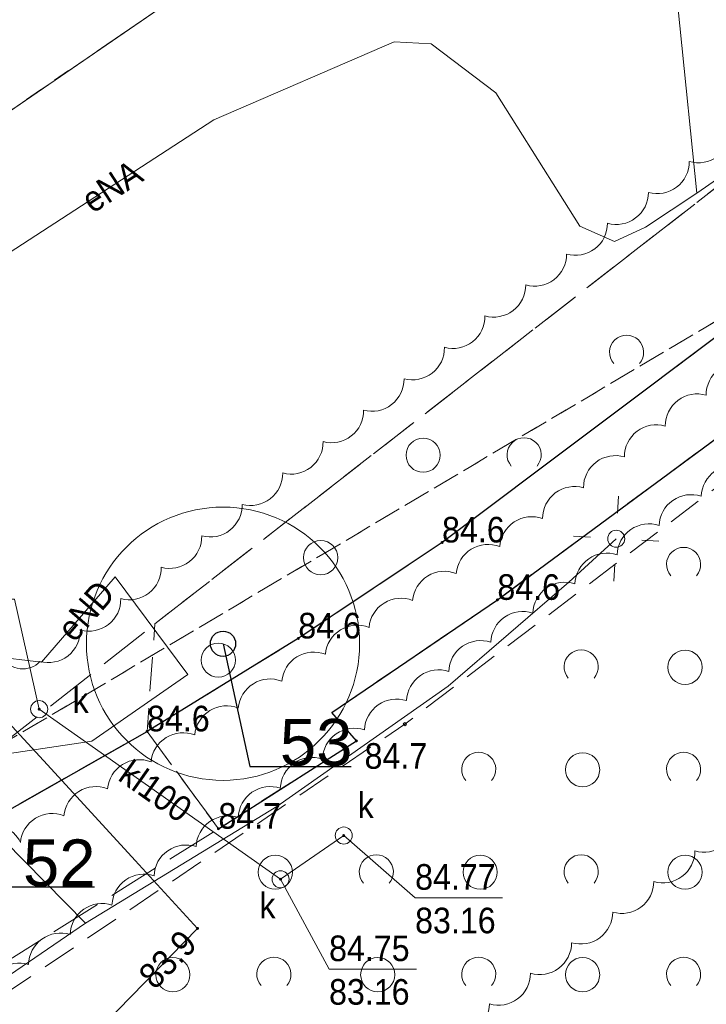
# Model space of a CAD drawing. Header units: metres. Extents: x 6540907 to 6541833, y 5893434 to 5894895.
# Tile 93 of 256: x 6541025 to 6541045, y 5894188 to 5894217. Entities that reach past the tile are written whole.
import ezdxf
from ezdxf import colors
from ezdxf.entities.mleader import LeaderData, LeaderLine
from ezdxf.enums import TextEntityAlignment as Align
from ezdxf.math import Vec2, Vec3

# ---------------------------------------------------------------- set-up
doc = ezdxf.new("R2010")
doc.units = ezdxf.units.M
doc.header["$MEASUREMENT"] = 0
for name, pattern in [('1.0_0.5', [1.5, 1, -0.5]), ('1.5_0.5', [2, 1.5, -0.5]), ('219-500', [0, 0]), ('egug-500', [1, 0.5, -0.5])]:
    doc.linetypes.add(name, pattern=pattern)
doc.layers.get('0').update_dxf_attribs({"color": 2, "linetype": 'CONTINUOUS', "lineweight": 5})
for name, color, linetype, lineweight in [('140-Punkty robocze', 251, 'CONTINUOUS', 9), ('218-kontur użytku gruntowego', 251, 'CONTINUOUS', 9), ('219-działka ewidencyjna', 152, 'CONTINUOUS', 18), ('chodnik', 251, 'CONTINUOUS', 9), ('jezdnia', 251, 'CONTINUOUS', 9), ('krawężnik', 251, 'CONTINUOUS', 9), ('latarnia', 251, 'CONTINUOUS', 9), ('obszar utwardzony', 251, 'CONTINUOUS', 9), ('obudowa ochronna przewodu', 251, 'CONTINUOUS', 9), ('pikieta naturalna', 251, 'CONTINUOUS', 9), ('pikieta naturalna-Atr2', 251, 'CONTINUOUS', 9), ('przewód elektroenergetyczny podziemny', 251, 'CONTINUOUS', 9), ('przewód elektroenergetyczny podziemny-Atr1', 251, 'CONTINUOUS', 9), ('przewód kanalizacyjny', 251, 'CONTINUOUS', 9), ('przewód kanalizacyjny-Atr1', 251, 'CONTINUOUS', 9), ('rzędna', 251, 'CONTINUOUS', 9), ('rzędna-Atr2', 251, 'CONTINUOUS', 9), ('rzędna-Atr3', 251, 'CONTINUOUS', 9), ('studnia kanalizacyjna', 251, 'CONTINUOUS', 9), ('studnia kanalizacyjna-Atr17', 251, 'CONTINUOUS', 9), ('z_i_drzewa_liściste_korony', 66, 'CONTINUOUS', 20), ('z_i_drzewa_opis', 7, 'CONTINUOUS', 25), ('zadrzewienie  zakrzewienie', 252, 'CONTINUOUS', 15)]:
    doc.layers.add(name, color=color, linetype=linetype, lineweight=lineweight)
doc.layers.add('z_i_masywy_grupy', color=7, linetype='CONTINUOUS', lineweight=13, true_color=0x7f926c)
doc.styles.add('Opisowy', font='arial.ttf')
doc.styles.get("Standard").update_dxf_attribs({"font": 'Arial', "width": 0.75})

# ---------------------------------------------------------------- blocks, each defined once
blk = doc.blocks.new('PW01')
at = {"linetype": 'Continuous', "lineweight": 13}
h = blk.add_hatch(color=0, dxfattribs=at)
edge = h.paths.add_edge_path()
edge.add_arc((0, 0), 0.045, 0, 360)
blk = doc.blocks.new('SM01')
at = {"color": 0, "linetype": 'Continuous', "lineweight": 13}
for p, q in [((-0.53, 0.531), (-0.883, 0.884)), ((0.531, 0.531), (0.884, 0.884)), ((-0.53, -0.53), (-0.883, -0.883)), ((0.531, -0.53), (0.884, -0.883))]:
    blk.add_line(p, q, dxfattribs=at)
blk.add_circle((0, 0), 0.25, dxfattribs=at)
blk = doc.blocks.new('US15')
at = {"color": 0, "linetype": 'Continuous', "lineweight": 13}
blk.add_circle((0, 0), 0.25, dxfattribs=at)
blk = doc.blocks.new('OTZK1')
at = {"color": 0, "linetype": 'Continuous'}
blk.add_circle((0, 0), 0.5, dxfattribs=at)
blk = doc.blocks.new('OTZK2')
at = {"color": 0, "linetype": 'Continuous'}
blk.add_arc((0, 0), 0.5, 318.85, 221.162, dxfattribs=at)
blk = doc.blocks.new('PIKIETA')
at = {"color": 0}
blk.add_circle((0, 0), 0.045, dxfattribs=at)
blk = doc.blocks.new('_None')
blk = doc.blocks.new('punkt')
h = blk.add_hatch()
h.set_pattern_fill('ANSI32', color=256, scale=0.2)
h.set_pattern_definition([(45, (-4781848.87, -5644337.08), (-1.34703841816, 1.34703841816), []), (45, (-4781847.972, -5644337.08), (-1.34703841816, 1.34703841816), [])])
edge = h.paths.add_edge_path()
edge.add_arc((0, 0), 0.243, 0, 360)
blk.add_circle((0, 0), 0.243)

msp = doc.modelspace()

# ---------------------------------------------------------------- linework, layer by layer
at = {"layer": '218-kontur użytku gruntowego', "linetype": 'egug-500', "lineweight": 18, "flags": 128}
for points in [[(6541024.88, 5894195.608), (6541148.06, 5894268.618)], [(6541148.06, 5894268.618), (6541024.88, 5894195.608)], [(6541073.42, 5894247.288), (6541018.98, 5894209.948)], [(6541018.98, 5894209.948), (6541073.42, 5894247.288)]]:
    msp.add_lwpolyline(points, dxfattribs=at)
at = {"layer": '219-działka ewidencyjna', "linetype": '219-500', "lineweight": 18, "flags": 128}
msp.add_lwpolyline([(6541073.42, 5894247.288), (6541018.98, 5894209.948)], dxfattribs=at)
at = {"layer": 'chodnik', "linetype": '1.0_0.5', "lineweight": 18, "flags": 128}
msp.add_lwpolyline([(6541031.2, 5894193.128), (6541035.24, 5894195.698), (6541034.52, 5894196.528), (6541039.37, 5894199.828), (6541054.87, 5894211.258), (6541064.77, 5894218.688), (6541075.31, 5894226.418), (6541084.13, 5894233.118), (6541087.67, 5894235.128), (6541089.99, 5894236.028), (6541106.92, 5894243.478), (6541122.75, 5894251.218), (6541121.4, 5894253.108), (6541106.02, 5894245.748), (6541086.53, 5894237.398), (6541082.59, 5894234.968), (6541073.94, 5894228.438), (6541066.78, 5894223.088), (6541066.11, 5894223.408), (6541063.85, 5894225.888), (6541062.01, 5894224.518), (6541063.49, 5894221.758), (6541063.39, 5894220.748), (6541037.75, 5894201.508), (6541033.54, 5894198.698), (6541029.11, 5894195.978)], close=True, dxfattribs=at)
at = {"layer": 'jezdnia', "linetype": '1.5_0.5', "lineweight": 18, "flags": 128}
msp.add_lwpolyline([(6540921.23, 5894108.338), (6540924.81, 5894104.958), (6540929.08, 5894109.478), (6540942.44, 5894123.308), (6540948.83, 5894127.078), (6540957.35, 5894132.048), (6540959.24, 5894133.098), (6540967.4, 5894137.838), (6540969.59, 5894139.138), (6540972.14, 5894140.538), (6540973.93, 5894141.538), (6540977.19, 5894143.428), (6540983.03, 5894147.318), (6540987.16, 5894150.868), (6540988.5, 5894152.208), (6540993.97, 5894157.658), (6540998.31, 5894162.568), (6541001.31, 5894166.758), (6541002.44, 5894168.378), (6541003.89, 5894170.388), (6541005.24, 5894171.608), (6541007.68, 5894172.528), (6541010.72, 5894172.898), (6541014.25, 5894172.258), (6541018.77, 5894170.458), (6541020.68, 5894172.438), (6541015.79, 5894177.148), (6541014.35, 5894179.378), (6541014.44, 5894181.898), (6541015.79, 5894183.468), (6541031.2, 5894193.128), (6541029.11, 5894195.978), (6541014.27, 5894187.548), (6541013.09, 5894187.658), (6541012.73, 5894188.688), (6541014.9, 5894195.438), (6541015.56, 5894197.168), (6541016.28, 5894198.878), (6541018.17, 5894202.358), (6541014.81, 5894204.068), (6541010.45, 5894193.678), (6541005.96, 5894182.498), (6541002.87, 5894176.248), (6540997.93, 5894168.668), (6540994.91, 5894164.648), (6540988.4, 5894157.578), (6540982.23, 5894151.808), (6540975.63, 5894147.188), (6540966.12, 5894141.668), (6540958.27, 5894137.338), (6540948.75, 5894131.828), (6540936.8, 5894124.378), (6540932.82, 5894121.338)], close=True, dxfattribs=at)
at = {"layer": 'krawężnik', "linetype": 'Continuous', "lineweight": 25, "flags": 128}
for points in [[(6541031.2, 5894193.128), (6541035.24, 5894195.698), (6541034.52, 5894196.528), (6541039.37, 5894199.828), (6541054.87, 5894211.258), (6541064.77, 5894218.688), (6541075.31, 5894226.418), (6541084.13, 5894233.118), (6541087.67, 5894235.128), (6541089.99, 5894236.028), (6541106.92, 5894243.478), (6541122.75, 5894251.218)], [(6541063.39, 5894220.748), (6541037.75, 5894201.508), (6541033.54, 5894198.698), (6541029.11, 5894195.978)], [(6541018.17, 5894202.358), (6541016.28, 5894198.878), (6541015.56, 5894197.168), (6541014.9, 5894195.438), (6541012.73, 5894188.688), (6541013.09, 5894187.658), (6541014.27, 5894187.548), (6541029.11, 5894195.978)]]:
    msp.add_lwpolyline(points, dxfattribs=at)
at = {"layer": 'obszar utwardzony', "linetype": '1.5_0.5', "lineweight": 18, "flags": 128}
msp.add_lwpolyline([(6541020.38, 5894215.608), (6541014.56, 5894211.938), (6541015.35, 5894205.138), (6541014.81, 5894204.068), (6541018.17, 5894202.358), (6541018.6, 5894201.928), (6541024.88, 5894195.608), (6541029.34, 5894199.128), (6541062.01, 5894224.518), (6541063.85, 5894225.888), (6541078.97, 5894238.768), (6541071.68, 5894249.588), (6541074.48, 5894252.178), (6541072.59, 5894255.888), (6541068.21, 5894250.668), (6541063.19, 5894246.088), (6541046.31, 5894234.428), (6541033.93, 5894226.228), (6541025.77, 5894221.548), (6541022.69, 5894220.518)], close=True, dxfattribs=at)
at = {"layer": 'obudowa ochronna przewodu', "linetype": 'Continuous', "lineweight": 35, "flags": 128}
for points in [[(6541027.31, 5894190.358), (6541021.96, 5894195.788)], [(6541028.76, 5894192.198), (6541026.19, 5894194.998)]]:
    msp.add_lwpolyline(points, dxfattribs=at)
at = {"layer": 'przewód elektroenergetyczny podziemny', "linetype": 'Continuous', "lineweight": 18, "flags": 128}
for points in [[(6541200.55, 5894284.738), (6541185.54, 5894283.818), (6541173.78, 5894281.318), (6541160.62, 5894274.868), (6541149.21, 5894269.908), (6541140.47, 5894265.708), (6541121.76, 5894257.268), (6541109.97, 5894251.448), (6541094.7, 5894245.038), (6541082.25, 5894237.898), (6541069.32, 5894228.918), (6541060.42, 5894222.298), (6541045.21, 5894211.738)], [(6541045.21, 5894211.738), (6541043.22, 5894231.338)], [(6541021.58, 5894207.728), (6541031.07, 5894213.878), (6541036.35, 5894216.168), (6541037.43, 5894216.108), (6541039.32, 5894214.668), (6541041.78, 5894210.768), (6541042.8, 5894210.318), (6541043.71, 5894210.738), (6541045.21, 5894211.738)], [(6540997.07, 5894160.538), (6540998.04, 5894159.818), (6541001.15, 5894163.558), (6541005.06, 5894169.838), (6541007.43, 5894171.768), (6541009.86, 5894174.938), (6541013.14, 5894178.578), (6541014.47, 5894180.068), (6541014.66, 5894181.258), (6541015.58, 5894182.348), (6541027.31, 5894190.358), (6541032.91, 5894193.778), (6541037.93, 5894197.298), (6541041.46, 5894200.348), (6541042.85, 5894201.618)], [(6541018.15, 5894201.308), (6541019.35, 5894198.788), (6541021.96, 5894195.788), (6541027.31, 5894190.358), (6541032.91, 5894193.778), (6541037.93, 5894197.298), (6541041.46, 5894200.348), (6541042.85, 5894201.618)], [(6541072.67, 5894069.618), (6541072.26, 5894068.908), (6541055.45, 5894082.148), (6541055.18, 5894088.528), (6541055.15, 5894089.228), (6541054.28, 5894090.218), (6541069.58, 5894108.828), (6541083.36, 5894125.338), (6541055.67, 5894144.768), (6541038.81, 5894156.528), (6541031.44, 5894160.888), (6541029.78, 5894162.028), (6541014.23, 5894173.448), (6541030.59, 5894190.208), (6541028.76, 5894192.198), (6541026.19, 5894194.998), (6541020.78, 5894200.868)], [(6541019.64, 5894191.498), (6541024.03, 5894195.178), (6541027.49, 5894195.688), (6541030.3, 5894197.638), (6541028.18, 5894200.498), (6541026.02, 5894198.008), (6541023.06, 5894198.358), (6541022.09, 5894199.368), (6541020.84, 5894200.808)]]:
    msp.add_lwpolyline(points, dxfattribs=at)
at = {"layer": 'przewód kanalizacyjny', "linetype": 'Continuous', "lineweight": 18, "flags": 128}
msp.add_lwpolyline([(6541025.95, 5894196.628), (6541033.02, 5894191.648), (6541034.87, 5894192.928)], dxfattribs=at)
at = {"layer": 'rzędna-Atr2', "flags": 128}
for points in [[(6541025.95, 5894196.628), (6541025.23, 5894199.848), (6541022.659, 5894199.848)], [(6541034.87, 5894192.928), (6541036.96, 5894191.108), (6541039.521, 5894191.108)], [(6541033.02, 5894191.648), (6541034.44, 5894189.018), (6541037.006, 5894189.018)]]:
    msp.add_lwpolyline(points, dxfattribs=at)
at = {"layer": 'z_i_drzewa_liściste_korony', "linetype": 'Continuous'}
msp.add_circle((6541031.335, 5894198.544), 4, dxfattribs=at)
at = {"layer": 'z_i_masywy_grupy', "linetype": 'Continuous'}
for points in [[(6541046.188, 5894213.566, -0.5), (6541044.991, 5894212.662, -0.5), (6541043.793, 5894211.759, -0.5), (6541042.595, 5894210.856, -0.5), (6541041.398, 5894209.953, -0.5), (6541040.2, 5894209.05, -0.5), (6541039.006, 5894208.142, -0.5), (6541037.821, 5894207.222, -0.5), (6541036.636, 5894206.302, -0.5), (6541035.452, 5894205.382, -0.5), (6541034.267, 5894204.462, -0.5), (6541033.082, 5894203.543, -0.5), (6541031.897, 5894202.623, -0.5), (6541030.712, 5894201.703, -0.5), (6541029.527, 5894200.783, -0.5), (6541028.342, 5894199.863, -0.5), (6541027.157, 5894198.944, -0.5), (6541025.973, 5894198.024, -0.5), (6541024.87, 5894198.148, -0.5)], [(6541024.237, 5894193.035, -0.5), (6541025.399, 5894192.72, -0.5), (6541026.676, 5894193.508, -0.5), (6541027.952, 5894194.296, -0.5), (6541029.228, 5894195.084, -0.5), (6541030.505, 5894195.872, -0.5), (6541031.781, 5894196.66, -0.5), (6541033.058, 5894197.447, -0.5), (6541034.334, 5894198.235, -0.5), (6541035.611, 5894199.023, -0.5), (6541036.887, 5894199.811, -0.5), (6541038.163, 5894200.599, -0.5), (6541039.44, 5894201.387, -0.5), (6541040.694, 5894202.207, -0.5), (6541041.891, 5894203.111, -0.5), (6541043.089, 5894204.014, -0.5), (6541044.286, 5894204.918, -0.5), (6541045.483, 5894205.821, -0.5), (6541046.681, 5894206.725, -0.5)], [(6541046.572, 5894203.715, 0.5), (6541045.339, 5894202.86, 0.5), (6541044.107, 5894202.006, 0.5), (6541042.874, 5894201.151, 0.5), (6541041.642, 5894200.296, 0.5), (6541040.409, 5894199.441, 0.5), (6541039.176, 5894198.587, 0.5), (6541037.944, 5894197.732, 0.5), (6541036.711, 5894196.877, 0.5), (6541035.479, 5894196.022, 0.5), (6541034.246, 5894195.167, 0.5), (6541033.013, 5894194.313, 0.5), (6541031.781, 5894193.458, 0.5), (6541030.548, 5894192.603, 0.5), (6541029.315, 5894191.748, 0.5), (6541028.083, 5894190.893, 0.5), (6541026.857, 5894190.03, 0.5), (6541025.641, 5894189.151, 0.5), (6541024.426, 5894188.271, 0.5), (6541023.21, 5894187.392, 0.5)], [(6541037.933, 5894187.105, 0.5), (6541039.137, 5894188, 0.5), (6541040.34, 5894188.895, 0.5), (6541041.544, 5894189.79, 0.5), (6541042.748, 5894190.685, 0.5), (6541043.951, 5894191.581, 0.5), (6541045.155, 5894192.476, 0.5), (6541046.358, 5894193.371, 0.5), (6541047.562, 5894194.266, 0.5), (6541048.766, 5894195.161, 0.5), (6541049.969, 5894196.057, 0.5), (6541051.173, 5894196.952, 0.5), (6541050.873, 5894198.06, 0.5), (6541049.965, 5894199.254, 0.5), (6541049.057, 5894200.448, 0.5), (6541048.149, 5894201.642, 0.5), (6541047.241, 5894202.836, 0.5), (6541046.538, 5894203.761)]]:
    msp.add_lwpolyline(points, format="xyb", dxfattribs=at)
at = {"layer": 'zadrzewienie  zakrzewienie', "linetype": '1.0_0.5', "lineweight": 18, "flags": 128}
for points in [[(6541044.04, 5894156.768), (6541052.84, 5894163.428), (6541069.7, 5894175.078), (6541101.31, 5894200.358), (6541129.24, 5894208.168), (6541152.03, 5894225.128), (6541169.97, 5894235.268), (6541187.83, 5894231.338), (6541224.49, 5894232.178), (6541248.1, 5894226.278), (6541267.08, 5894210.648), (6541283.7, 5894248.588), (6541223.9, 5894276.088), (6541201.6, 5894276.988), (6541164.6, 5894267.588), (6541087.7, 5894232.188), (6541061.02, 5894214.688), (6541036.66, 5894196.188), (6541017.58, 5894183.318), (6541015.78, 5894180.798), (6541016.59, 5894177.738), (6541020.64, 5894173.868)], [(6541063.39, 5894220.748), (6541063.49, 5894221.758), (6541062.01, 5894224.518), (6541029.34, 5894199.128), (6541029.11, 5894195.978), (6541033.54, 5894198.698), (6541037.75, 5894201.508)]]:
    msp.add_lwpolyline(points, close=True, dxfattribs=at)

# ---------------------------------------------------------------- block references
at = {"layer": '140-Punkty robocze', "linetype": 'Continuous', "lineweight": 13}
msp.add_blockref('PIKIETA', (6541036.66, 5894196.188), dxfattribs=at)
at = {"layer": 'latarnia', "linetype": 'Continuous', "lineweight": 18, "rotation": 41.738}
msp.add_blockref('SM01', (6541042.85, 5894201.618), dxfattribs=at)
at = {"layer": 'pikieta naturalna', "linetype": 'Continuous', "lineweight": 13}
for p in [(6541037.75, 5894201.508), (6541039.37, 5894199.828), (6541033.54, 5894198.698), (6541029.11, 5894195.978), (6541035.24, 5894195.698), (6541031.2, 5894193.128)]:
    msp.add_blockref('PW01', p, dxfattribs=at)
at = {"layer": 'rzędna', "linetype": 'Continuous', "lineweight": 18}
for p in [(6541025.95, 5894196.628), (6541034.87, 5894192.928), (6541033.02, 5894191.648)]:
    msp.add_blockref('PW01', p, dxfattribs=at)
at = {"layer": 'rzędna', "linetype": 'Continuous', "lineweight": 18, "rotation": 45.927}
msp.add_blockref('PW01', (6541030.59, 5894190.208), dxfattribs=at)
at = {"layer": 'studnia kanalizacyjna', "linetype": 'Continuous', "lineweight": 18}
for p in [(6541025.95, 5894196.628), (6541034.87, 5894192.928), (6541033.02, 5894191.648)]:
    msp.add_blockref('US15', p, dxfattribs=at)
at = {"layer": 'z_i_drzewa_opis', "ltscale": 0.01, "xscale": 1.520278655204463, "yscale": 1.520278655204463, "zscale": 1.520278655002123}
msp.add_blockref('punkt', (6541031.335, 5894198.544), dxfattribs=at)
at = {"layer": 'zadrzewienie  zakrzewienie', "linetype": 'Continuous', "lineweight": 18}
for name, p in [('OTZK2', (6541043.154, 5894207.075)), ('OTZK1', (6541037.196, 5894204.064)), ('OTZK2', (6541040.154, 5894204.075)), ('OTZK1', (6541034.196, 5894201.064)), ('OTZK2', (6541044.824, 5894200.865)), ('OTZK1', (6541031.196, 5894198.064)), ('OTZK2', (6541041.824, 5894197.865)), ('OTZK1', (6541044.866, 5894197.854)), ('OTZK2', (6541038.824, 5894194.865)), ('OTZK1', (6541041.866, 5894194.854)), ('OTZK2', (6541044.824, 5894194.865)), ('OTZK1', (6541032.866, 5894191.854)), ('OTZK2', (6541035.824, 5894191.865)), ('OTZK1', (6541038.866, 5894191.854)), ('OTZK2', (6541041.824, 5894191.865)), ('OTZK1', (6541044.866, 5894191.854)), ('OTZK1', (6541029.866, 5894188.854)), ('OTZK2', (6541032.824, 5894188.865)), ('OTZK1', (6541035.866, 5894188.854)), ('OTZK2', (6541038.824, 5894188.865)), ('OTZK1', (6541041.866, 5894188.854)), ('OTZK2', (6541044.824, 5894188.865))]:
    msp.add_blockref(name, p, dxfattribs=at)

# ---------------------------------------------------------------- texts
at = {"layer": 'pikieta naturalna-Atr2', "width": 0.9}
for s, p in [('84.6', (6541037.75, 5894201.508)), ('84.6', (6541039.37, 5894199.828)), ('84.6', (6541033.54, 5894198.698)), ('84.6', (6541029.11, 5894195.978)), ('84.7', (6541031.2, 5894193.128))]:
    msp.add_text(s, height=0.75, dxfattribs=at).set_placement(p)
msp.add_text('84.7', height=0.75, dxfattribs=at).set_placement((6541035.48, 5894195.258), align=Align.MIDDLE_LEFT)
at = {"layer": 'przewód elektroenergetyczny podziemny-Atr1', "width": 0.9}
for s, rotation, p in [('eNA', 32.945, (6541027.31, 5894211.438)), ('eND', 49.059, (6541026.7, 5894198.798))]:
    msp.add_text(s, height=0.75, rotation=rotation, dxfattribs=at).set_placement(p, align=Align.MIDDLE_LEFT)
at = {"layer": 'przewód kanalizacyjny-Atr1', "width": 0.9}
msp.add_text('kl100', height=0.75, rotation=324.84, dxfattribs=at).set_placement((6541028.44, 5894194.878), align=Align.MIDDLE_LEFT)
at = {"layer": 'rzędna-Atr2', "width": 0.9}
for s, p in [('84.77', (6541036.96, 5894191.116)), ('84.75', (6541034.44, 5894189.026))]:
    msp.add_text(s, height=0.75, dxfattribs=at).set_placement(p, align=Align.BOTTOM_LEFT)
msp.add_text('83.9', height=0.75, rotation=45.692, dxfattribs=at).set_placement((6541029.07, 5894188.648), align=Align.MIDDLE_LEFT)
at = {"layer": 'rzędna-Atr3', "width": 0.9}
for p in [(6541036.96, 5894189.841), (6541034.44, 5894187.751)]:
    msp.add_text('83.16', height=0.75, dxfattribs=at).set_placement(p, align=Align.BOTTOM_LEFT)
at = {"layer": 'studnia kanalizacyjna-Atr17', "width": 0.9}
for p in [(6541026.93, 5894196.518), (6541035.28, 5894193.438), (6541032.4, 5894190.508)]:
    msp.add_text('k', height=0.75, dxfattribs=at).set_placement(p)

# ---------------------------------------------------------------- leaders
at = {"layer": 'z_i_drzewa_opis'}
ml = msp.add_multileader_mtext('Standard', dxfattribs=at)
ml.set_content('53', color=256, style='Opisowy')
ml.set_leader_properties()
ml.set_arrow_properties(name='NONE')
ml.build(insert=Vec2(0, 0))
ml.multileader.update_dxf_attribs({"has_dogleg": 0, "text_left_attachment_type": 6, "text_right_attachment_type": 5, "text_top_attachment_type": 0, "text_bottom_attachment_type": 0, "dogleg_length": 1.914, "arrow_head_size": 7.005})
ctx = ml.context
ctx.base_point, ctx.char_height, ctx.arrow_head_size, ctx.landing_gap_size, ctx.plane_origin = Vec3(6541032.124, 5894194.951), 1.3683, 7.005, 0.876, Vec3(6541024.753, 5894190.567)
ctx.left_attachment, ctx.right_attachment, ctx.attachment_type = 6, 5, 2
notes = []
notes.append((ctx, [(1, (1, 1, 0), (6541029.083, 5894194.951), (1, 0), 3.041, [(0, [(6541031.335, 5894198.544), (6541032.124, 5894194.951), (6541032.124, 5894194.951), (6541032.124, 5894194.951), (6541032.124, 5894194.951), (6541032.124, 5894194.951), (6541032.124, 5894194.951), (6541032.124, 5894194.951), (6541032.124, 5894194.951), (6541032.124, 5894194.951), (6541032.124, 5894194.951), (6541032.124, 5894194.951), (6541032.124, 5894194.951), (6541032.124, 5894194.951), (6541032.124, 5894194.951), (6541032.124, 5894194.951), (6541032.124, 5894194.951), (6541032.124, 5894194.951), (6541032.124, 5894194.951), (6541032.124, 5894194.951), (6541032.124, 5894194.951), (6541032.124, 5894194.951), (6541032.124, 5894194.951), (6541032.124, 5894194.951), (6541032.124, 5894194.951), (6541032.124, 5894194.951), (6541032.124, 5894194.951), (6541032.124, 5894194.951), (6541032.124, 5894194.951), (6541032.124, 5894194.951), (6541032.124, 5894194.951), (6541032.124, 5894194.951), (6541032.124, 5894194.951), (6541032.124, 5894194.951), (6541032.124, 5894194.951), (6541032.124, 5894194.951), (6541032.124, 5894194.951), (6541032.124, 5894194.951), (6541032.124, 5894194.951), (6541032.124, 5894194.951), (6541032.124, 5894194.951), (6541032.124, 5894194.951), (6541032.124, 5894194.951), (6541032.124, 5894194.951), (6541032.124, 5894194.951), (6541032.124, 5894194.951), (6541032.124, 5894194.951), (6541032.124, 5894194.951), (6541032.124, 5894194.951), (6541032.124, 5894194.951), (6541032.124, 5894194.951), (6541032.124, 5894194.951), (6541032.124, 5894194.951), (6541032.124, 5894194.951), (6541032.124, 5894194.951), (6541032.124, 5894194.951), (6541032.124, 5894194.951), (6541032.124, 5894194.951), (6541032.124, 5894194.951), (6541032.124, 5894194.951), (6541032.124, 5894194.951), (6541032.124, 5894194.951), (6541032.124, 5894194.951), (6541032.124, 5894194.951), (6541032.124, 5894194.951), (6541032.124, 5894194.951), (6541032.124, 5894194.951), (6541032.124, 5894194.951), (6541032.124, 5894194.951), (6541032.124, 5894194.951), (6541032.124, 5894194.951), (6541032.124, 5894194.951), (6541032.124, 5894194.951), (6541032.124, 5894194.951), (6541032.124, 5894194.951), (6541032.124, 5894194.951), (6541032.124, 5894194.951), (6541032.124, 5894194.951), (6541032.124, 5894194.951), (6541032.124, 5894194.951), (6541032.124, 5894194.951), (6541032.124, 5894194.951), (6541032.124, 5894194.951), (6541032.124, 5894194.951), (6541032.124, 5894194.951), (6541032.124, 5894194.951), (6541032.124, 5894194.951), (6541032.124, 5894194.951), (6541032.124, 5894194.951), (6541032.124, 5894194.951), (6541032.124, 5894194.951), (6541032.124, 5894194.951), (6541032.124, 5894194.951), (6541032.124, 5894194.951), (6541032.124, 5894194.951), (6541032.124, 5894194.951), (6541032.124, 5894194.951), (6541032.124, 5894194.951), (6541032.124, 5894194.951), (6541032.124, 5894194.951), (6541032.124, 5894194.951), (6541032.124, 5894194.951), (6541032.124, 5894194.951), (6541032.124, 5894194.951), (6541032.124, 5894194.951), (6541032.124, 5894194.951), (6541032.124, 5894194.951), (6541032.124, 5894194.951), (6541032.124, 5894194.951), (6541032.124, 5894194.951), (6541032.124, 5894194.951), (6541032.124, 5894194.951), (6541032.124, 5894194.951), (6541032.124, 5894194.951), (6541032.124, 5894194.951), (6541032.124, 5894194.951), (6541032.124, 5894194.951), (6541032.124, 5894194.951), (6541032.124, 5894194.951), (6541032.124, 5894194.951), (6541032.124, 5894194.951), (6541032.124, 5894194.951), (6541032.124, 5894194.951), (6541032.124, 5894194.951), (6541032.124, 5894194.951), (6541032.124, 5894194.951), (6541032.124, 5894194.951), (6541032.124, 5894194.951)], 256, [])])]))
ctx.mtext.insert, ctx.mtext.flow_direction = Vec3(6541033, 5894196.344), 5
ml = msp.add_multileader_mtext('Standard', dxfattribs=at)
ml.set_content('52', color=256, style='Opisowy')
ml.set_leader_properties()
ml.set_arrow_properties(name='NONE')
ml.build(insert=Vec2(0, 0))
ml.multileader.update_dxf_attribs({"has_dogleg": 0, "text_left_attachment_type": 6, "text_right_attachment_type": 5, "text_top_attachment_type": 0, "text_bottom_attachment_type": 0, "dogleg_length": 1.914, "arrow_head_size": 7.005})
ctx = ml.context
ctx.base_point, ctx.char_height, ctx.arrow_head_size, ctx.landing_gap_size, ctx.plane_origin = Vec3(6541024.6, 5894191.423), 1.3683, 7.005, 0.876, Vec3(6541017.228, 5894187.039)
ctx.left_attachment, ctx.right_attachment, ctx.attachment_type = 6, 5, 2
notes.append((ctx, [(1, (1, 1, 0), (6541021.559, 5894191.423), (1, 0), 3.041, [(0, [(6541023.811, 5894195.015), (6541024.6, 5894191.423), (6541024.6, 5894191.423), (6541024.6, 5894191.423), (6541024.6, 5894191.423), (6541024.6, 5894191.423), (6541024.6, 5894191.423), (6541024.6, 5894191.423), (6541024.6, 5894191.423), (6541024.6, 5894191.423), (6541024.6, 5894191.423), (6541024.6, 5894191.423), (6541024.6, 5894191.423), (6541024.6, 5894191.423), (6541024.6, 5894191.423), (6541024.6, 5894191.423), (6541024.6, 5894191.423), (6541024.6, 5894191.423), (6541024.6, 5894191.423), (6541024.6, 5894191.423), (6541024.6, 5894191.423), (6541024.6, 5894191.423), (6541024.6, 5894191.423), (6541024.6, 5894191.423), (6541024.6, 5894191.423), (6541024.6, 5894191.423), (6541024.6, 5894191.423), (6541024.6, 5894191.423), (6541024.6, 5894191.423), (6541024.6, 5894191.423), (6541024.6, 5894191.423), (6541024.6, 5894191.423), (6541024.6, 5894191.423), (6541024.6, 5894191.423), (6541024.6, 5894191.423), (6541024.6, 5894191.423), (6541024.6, 5894191.423), (6541024.6, 5894191.423), (6541024.6, 5894191.423), (6541024.6, 5894191.423), (6541024.6, 5894191.423), (6541024.6, 5894191.423), (6541024.6, 5894191.423), (6541024.6, 5894191.423), (6541024.6, 5894191.423), (6541024.6, 5894191.423), (6541024.6, 5894191.423), (6541024.6, 5894191.423), (6541024.6, 5894191.423), (6541024.6, 5894191.423), (6541024.6, 5894191.423), (6541024.6, 5894191.423), (6541024.6, 5894191.423), (6541024.6, 5894191.423), (6541024.6, 5894191.423), (6541024.6, 5894191.423), (6541024.6, 5894191.423), (6541024.6, 5894191.423), (6541024.6, 5894191.423), (6541024.6, 5894191.423), (6541024.6, 5894191.423), (6541024.6, 5894191.423), (6541024.6, 5894191.423), (6541024.6, 5894191.423), (6541024.6, 5894191.423), (6541024.6, 5894191.423), (6541024.6, 5894191.423), (6541024.6, 5894191.423), (6541024.6, 5894191.423), (6541024.6, 5894191.423), (6541024.6, 5894191.423), (6541024.6, 5894191.423), (6541024.6, 5894191.423), (6541024.6, 5894191.423), (6541024.6, 5894191.423), (6541024.6, 5894191.423), (6541024.6, 5894191.423), (6541024.6, 5894191.423), (6541024.6, 5894191.423), (6541024.6, 5894191.423), (6541024.6, 5894191.423), (6541024.6, 5894191.423), (6541024.6, 5894191.423), (6541024.6, 5894191.423), (6541024.6, 5894191.423), (6541024.6, 5894191.423), (6541024.6, 5894191.423), (6541024.6, 5894191.423), (6541024.6, 5894191.423), (6541024.6, 5894191.423), (6541024.6, 5894191.423), (6541024.6, 5894191.423), (6541024.6, 5894191.423), (6541024.6, 5894191.423), (6541024.6, 5894191.423), (6541024.6, 5894191.423), (6541024.6, 5894191.423), (6541024.6, 5894191.423), (6541024.6, 5894191.423), (6541024.6, 5894191.423), (6541024.6, 5894191.423), (6541024.6, 5894191.423), (6541024.6, 5894191.423), (6541024.6, 5894191.423), (6541024.6, 5894191.423), (6541024.6, 5894191.423), (6541024.6, 5894191.423), (6541024.6, 5894191.423), (6541024.6, 5894191.423), (6541024.6, 5894191.423), (6541024.6, 5894191.423), (6541024.6, 5894191.423), (6541024.6, 5894191.423), (6541024.6, 5894191.423), (6541024.6, 5894191.423), (6541024.6, 5894191.423), (6541024.6, 5894191.423), (6541024.6, 5894191.423), (6541024.6, 5894191.423), (6541024.6, 5894191.423), (6541024.6, 5894191.423), (6541024.6, 5894191.423), (6541024.6, 5894191.423), (6541024.6, 5894191.423), (6541024.6, 5894191.423), (6541024.6, 5894191.423)], 256, [])])]))
ctx.mtext.insert, ctx.mtext.flow_direction = Vec3(6541025.475, 5894192.814), 5
for ctx, leaders in notes:
    for number, flags, end, landing, length, lines in leaders:
        leader = LeaderData()
        leader.index, (leader.has_last_leader_line, leader.has_dogleg_vector, leader.attachment_direction) = number, flags
        leader.last_leader_point, leader.dogleg_vector, leader.dogleg_length = Vec3(end), Vec3(landing), length
        for number, points, colour, breaks in lines:
            line = LeaderLine()
            line.index, line.vertices, line.color, line.breaks = number, Vec3.list(points), colors.encode_raw_color(colour), breaks
            leader.lines.append(line)
        ctx.leaders.append(leader)

doc.saveas('drawing.dxf')
